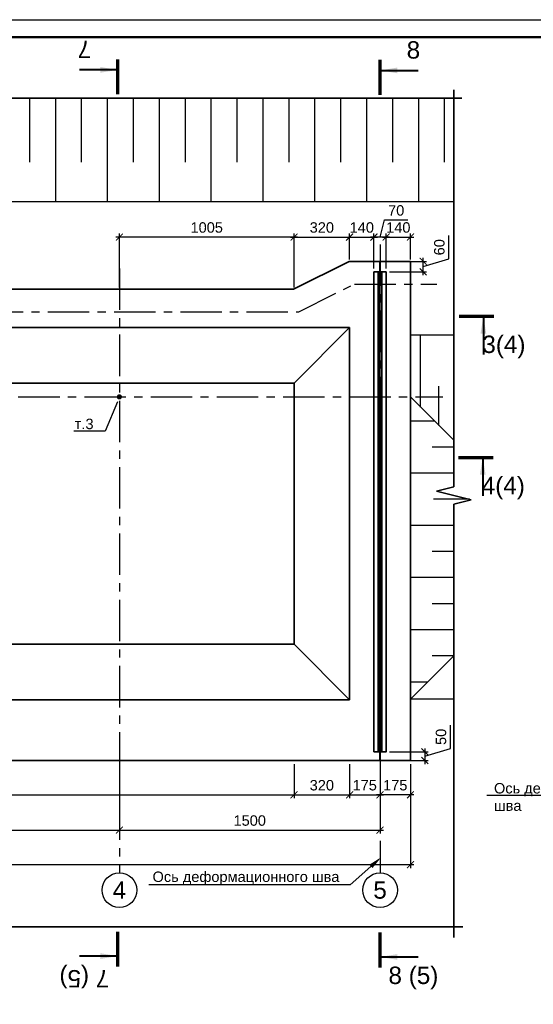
# Model space of a CAD drawing. Header units: millimetres. Extents: x -695122 to 440517, y 417968 to 574899.
# Tile 10 of 39: x -636420 to -606860, y 516456 to 573070. Entities that reach past the tile are written whole.
import ezdxf
from ezdxf import colors
from ezdxf.entities.mleader import LeaderData, LeaderLine
from ezdxf.enums import TextEntityAlignment as Align
from ezdxf.math import Vec2, Vec3

# ---------------------------------------------------------------- set-up
doc = ezdxf.new("R2010")
doc.units = ezdxf.units.MM
doc.linetypes.add('осевая', pattern=[50.8, 31.75, -6.35, 6.35, -6.35])
for name, color, linetype, lineweight in [('Бетон', 7, 'Continuous', 50), ('ГТО_Разрезы. Сечения.Узлы', 255, 'Continuous', 40), ('Отдел_Заглавные надписи', 7, 'Continuous', 30)]:
    doc.layers.add(name, color=color, linetype=linetype, lineweight=lineweight)
for name, color, linetype in [('Оси', 1, 'осевая'), ('Размеры', 7, 'Continuous'), ('штамп(текст)', 7, 'Continuous')]:
    doc.layers.add(name, color=color, linetype=linetype)
doc.styles.add('arial', font='arial.ttf')
doc.styles.get("Standard").update_dxf_attribs({"font": 'arial.ttf'})
doc.styles.add('аrial', font='arial.ttf')
doc.styles.add('Рогун1', font='arial.ttf')
doc.dimstyles.new('100 мм', dxfattribs={"dimscale": 100, "dimtxt": 3.5, "dimasz": 2, "dimexe": 1, "dimexo": 1, "dimgap": 1.2, "dimtad": 1, "dimdec": 0, "dimlfac": 0.1, "dimrnd": 0.0001, "dimtxsty": 'Рогун1', "dimblk": 'ARCHTICK', "dimcen": 2.5, "dimdle": 1, "dimaunit": 1, "dimadec": 1, "dimazin": 0, "dimtfac": 1, "dimtdec": 0, "dimtmove": 1, "dimatfit": 3, "dimldrblk": 'ARCHTICK', "dimfxl": 1, "dimtfill": 1, "dimarcsym": 0})
doc.dimstyles.new('hren115', dxfattribs={"dimtxt": 0.3, "dimasz": 3, "dimexe": 0.18, "dimexo": 0.0625, "dimgap": 0.1, "dimtad": 2, "dimtih": 1, "dimtoh": 1, "dimdec": 4, "dimzin": 0, "dimdsep": 46, "dimtxsty": 'arial', "dimcen": 0, "dimclrt": 256, "dimadec": 0, "dimazin": 0, "dimtfac": 1, "dimtdec": 4, "dimtofl": 0, "dimtmove": 1, "dimatfit": 0, "dimfxl": 1, "dimtolj": 1, "dimtzin": 0, "dimarcsym": 1})

# ---------------------------------------------------------------- blocks, each defined once
blk = doc.blocks.new('котцувлцув3')
for points in [[(242705, 527977), (208554, 527977), (208304, 528977), (207804, 526977), (207554, 527977), (163083, 527977), (207554, 527977), (207804, 526977), (208304, 528977), (208554, 527977)], [(242240, 528464), (242240, 505644), (241240, 505394), (243240, 504894), (242240, 504644), (242240, 479729), (242240, 504644), (243240, 504894), (241240, 505394), (242240, 505644)]]:
    blk.add_lwpolyline(points, close=True)
for points in [[(217842, 524298), (217842, 527977)], [(219334, 522049), (219334, 527977)], [(220826, 524298), (220826, 527977)], [(222319, 522049), (222319, 527977)], [(223811, 524298), (223811, 527977)], [(225303, 522049), (225303, 527977)], [(226795, 524298), (226795, 527977)], [(228287, 522049), (228287, 527977)], [(229779, 524298), (229779, 527977)], [(231272, 522049), (231272, 527977)], [(232764, 524298), (232764, 527977)], [(234256, 522049), (234256, 527977)], [(235748, 524298), (235748, 527977)], [(237240, 522049), (237240, 527977)], [(238733, 524298), (238733, 527977)], [(240225, 522049), (240225, 527977)], [(241717, 524298), (241717, 527977)], [(170950, 522049), (242240, 522049)], [(242240, 514348), (239750, 514348)], [(240335, 510223), (240335, 514348)], [(241392, 509167), (241392, 511422)], [(239750, 510808), (242240, 508320), (242240, 506315)], [(241141, 509418), (239750, 509418)], [(242240, 507918), (240995, 507918)], [(242240, 506418), (239750, 506418)], [(243141, 504918), (241084, 504918)], [(242240, 504644), (242240, 496628)], [(242240, 503418), (239750, 503418)], [(242240, 501918), (240995, 501918)], [(242240, 500418), (239750, 500418)], [(242240, 498918), (240995, 498918)], [(242240, 497418), (239750, 497418)], [(239750, 493428), (242240, 495918)], [(242240, 495918), (240995, 495918)], [(239750, 494418), (240740, 494418)], [(242240, 493428), (239750, 493428)]]:
    blk.add_lwpolyline(points)
at = {"linetype": 'Continuous', "ltscale": 100}
blk.add_lwpolyline([(242771, 480344), (208554, 480344), (208304, 481344), (207804, 479344), (207554, 480344), (163093, 480344), (207554, 480344), (207804, 479344), (208304, 481344), (208554, 480344)], close=True, dxfattribs=at)
blk = doc.blocks.new('_ArchTick')
at = {"color": 0, "linetype": 'ByBlock', "const_width": 0.15}
blk.add_lwpolyline([(-0.5, -0.5), (0.5, 0.5)], dxfattribs=at)
blk = doc.blocks.new('*D224')
at = {"layer": 'Defpoints', "color": 0, "transparency": 16777216}
for p in [(-645681, 530472), (-630681, 530472), (-630681, 526472)]:
    blk.add_point(p, dxfattribs=at)
at = {"layer": 'Размеры', "color": 0, "lineweight": -2, "transparency": 16777216}
for p, q in [((-645681, 530272), (-645681, 526272)), ((-630681, 530272), (-630681, 526272)), ((-645881, 526472), (-630481, 526472))]:
    blk.add_line(p, q, dxfattribs=at)
at = {"layer": 'Размеры', "color": 0, "lineweight": -2, "transparency": 16777216, "xscale": 400, "yscale": 400, "zscale": 400, "rotation": 180}
blk.add_blockref('_ArchTick', (-645681, 526472), dxfattribs=at)
at = {"layer": 'Размеры', "color": 0, "lineweight": -2, "transparency": 16777216, "xscale": 400, "yscale": 400, "zscale": 400}
blk.add_blockref('_ArchTick', (-630681, 526472), dxfattribs=at)
at = {"layer": 'Размеры', "color": 0, "transparency": 16777216, "insert": (-638181, 527019), "char_height": 600, "attachment_point": 5, "style": 'Рогун1'}
blk.add_mtext('1500', dxfattribs=at)
blk = doc.blocks.new('*D282')
at = {"layer": 'Defpoints', "color": 0, "transparency": 16777216}
for p in [(-615681, 552559), (-630681, 530472), (-615681, 526472)]:
    blk.add_point(p, dxfattribs=at)
at = {"layer": 'Размеры', "color": 0, "lineweight": -2, "transparency": 16777216}
for p, q in [((-615681, 552359), (-615681, 526272)), ((-630681, 530272), (-630681, 526272)), ((-630881, 526472), (-615481, 526472))]:
    blk.add_line(p, q, dxfattribs=at)
at = {"layer": 'Размеры', "color": 0, "lineweight": -2, "transparency": 16777216, "xscale": 400, "yscale": 400, "zscale": 400, "rotation": 180}
blk.add_blockref('_ArchTick', (-630681, 526472), dxfattribs=at)
at = {"layer": 'Размеры', "color": 0, "lineweight": -2, "transparency": 16777216, "xscale": 400, "yscale": 400, "zscale": 400}
blk.add_blockref('_ArchTick', (-615681, 526472), dxfattribs=at)
at = {"layer": 'Размеры', "color": 0, "transparency": 16777216, "insert": (-623181, 527019), "char_height": 600, "attachment_point": 5, "style": 'Рогун1'}
blk.add_mtext('1500', dxfattribs=at)
blk = doc.blocks.new('*D225')
at = {"layer": 'Defpoints', "color": 0, "transparency": 16777216}
for p in [(-676631, 530472), (-613931, 530472), (-613931, 524487)]:
    blk.add_point(p, dxfattribs=at)
at = {"layer": 'Размеры', "color": 0, "lineweight": -2, "transparency": 16777216}
for p, q in [((-676631, 530272), (-676631, 524287)), ((-613931, 530272), (-613931, 524287)), ((-676831, 524487), (-613731, 524487))]:
    blk.add_line(p, q, dxfattribs=at)
at = {"layer": 'Размеры', "color": 0, "lineweight": -2, "transparency": 16777216, "xscale": 400, "yscale": 400, "zscale": 400, "rotation": 180}
blk.add_blockref('_ArchTick', (-676631, 524487), dxfattribs=at)
at = {"layer": 'Размеры', "color": 0, "lineweight": -2, "transparency": 16777216, "xscale": 400, "yscale": 400, "zscale": 400}
blk.add_blockref('_ArchTick', (-613931, 524487), dxfattribs=at)
at = {"layer": 'Размеры', "color": 0, "transparency": 16777216, "insert": (-645281, 525033), "char_height": 600, "attachment_point": 5, "style": 'Рогун1'}
blk.add_mtext('6270', dxfattribs=at)
blk = doc.blocks.new('*D285')
at = {"layer": 'Defpoints', "color": 0, "transparency": 16777216}
for p in [(-675681, 530472), (-620631, 530472), (-620631, 528502)]:
    blk.add_point(p, dxfattribs=at)
at = {"layer": 'Размеры', "color": 0, "lineweight": -2, "transparency": 16777216}
for p, q in [((-675681, 530272), (-675681, 528302)), ((-620631, 530272), (-620631, 528302)), ((-675881, 528502), (-620431, 528502))]:
    blk.add_line(p, q, dxfattribs=at)
at = {"layer": 'Размеры', "color": 0, "lineweight": -2, "transparency": 16777216, "xscale": 400, "yscale": 400, "zscale": 400, "rotation": 180}
blk.add_blockref('_ArchTick', (-675681, 528502), dxfattribs=at)
at = {"layer": 'Размеры', "color": 0, "lineweight": -2, "transparency": 16777216, "xscale": 400, "yscale": 400, "zscale": 400}
blk.add_blockref('_ArchTick', (-620631, 528502), dxfattribs=at)
at = {"layer": 'Размеры', "color": 0, "transparency": 16777216, "insert": (-648156, 529049), "char_height": 600, "attachment_point": 5, "style": 'Рогун1'}
blk.add_mtext('5505', dxfattribs=at)
blk = doc.blocks.new('*D228')
at = {"layer": 'Defpoints', "color": 0, "transparency": 16777216}
for p in [(-616031, 560572), (-617431, 559072), (-616031, 558572)]:
    blk.add_point(p, dxfattribs=at)
at = {"layer": 'Размеры', "color": 0, "lineweight": -2, "transparency": 16777216}
for p, q in [((-617631, 560572), (-615831, 560572)), ((-617431, 559272), (-617431, 560772)), ((-616031, 558772), (-616031, 560772))]:
    blk.add_line(p, q, dxfattribs=at)
at = {"layer": 'Размеры', "color": 0, "lineweight": -2, "transparency": 16777216, "xscale": 400, "yscale": 400, "zscale": 400, "rotation": 180}
blk.add_blockref('_ArchTick', (-617431, 560572), dxfattribs=at)
at = {"layer": 'Размеры', "color": 0, "lineweight": -2, "transparency": 16777216, "xscale": 400, "yscale": 400, "zscale": 400}
blk.add_blockref('_ArchTick', (-616031, 560572), dxfattribs=at)
at = {"layer": 'Размеры', "color": 0, "transparency": 16777216, "insert": (-616731, 561119), "char_height": 600, "attachment_point": 5, "style": 'Рогун1'}
blk.add_mtext('140', dxfattribs=at)
blk = doc.blocks.new('*D229')
at = {"layer": 'Defpoints', "color": 0, "transparency": 16777216}
for p in [(-617431, 560572), (-617431, 559072), (-620631, 557472)]:
    blk.add_point(p, dxfattribs=at)
at = {"layer": 'Размеры', "color": 0, "lineweight": -2, "transparency": 16777216}
for p, q in [((-620831, 560572), (-617231, 560572)), ((-620631, 557672), (-620631, 560772)), ((-617431, 559272), (-617431, 560772))]:
    blk.add_line(p, q, dxfattribs=at)
at = {"layer": 'Размеры', "color": 0, "lineweight": -2, "transparency": 16777216, "xscale": 400, "yscale": 400, "zscale": 400, "rotation": 180}
blk.add_blockref('_ArchTick', (-620631, 560572), dxfattribs=at)
at = {"layer": 'Размеры', "color": 0, "lineweight": -2, "transparency": 16777216, "xscale": 400, "yscale": 400, "zscale": 400}
blk.add_blockref('_ArchTick', (-617431, 560572), dxfattribs=at)
at = {"layer": 'Размеры', "color": 0, "transparency": 16777216, "insert": (-619031, 561119), "char_height": 600, "attachment_point": 5, "style": 'Рогун1'}
blk.add_mtext('320', dxfattribs=at)
blk = doc.blocks.new('*D287')
at = {"layer": 'Defpoints', "color": 0, "transparency": 16777216}
for p in [(-630681, 560572), (-630681, 557472), (-620631, 557472)]:
    blk.add_point(p, dxfattribs=at)
at = {"layer": 'Размеры', "color": 0, "lineweight": -2, "transparency": 16777216}
for p, q in [((-620431, 560572), (-630881, 560572)), ((-630681, 557672), (-630681, 560772)), ((-620631, 557672), (-620631, 560772))]:
    blk.add_line(p, q, dxfattribs=at)
at = {"layer": 'Размеры', "color": 0, "lineweight": -2, "transparency": 16777216, "xscale": 400, "yscale": 400, "zscale": 400, "rotation": 180}
blk.add_blockref('_ArchTick', (-630681, 560572), dxfattribs=at)
at = {"layer": 'Размеры', "color": 0, "lineweight": -2, "transparency": 16777216, "xscale": 400, "yscale": 400, "zscale": 400}
blk.add_blockref('_ArchTick', (-620631, 560572), dxfattribs=at)
at = {"layer": 'Размеры', "color": 0, "transparency": 16777216, "insert": (-625656, 561119), "char_height": 600, "attachment_point": 5, "style": 'Рогун1'}
blk.add_mtext('1005', dxfattribs=at)
blk = doc.blocks.new('*D230')
at = {"layer": 'Defpoints', "color": 0, "transparency": 16777216}
for p in [(-620631, 530472), (-617431, 530472), (-617431, 528502)]:
    blk.add_point(p, dxfattribs=at)
at = {"layer": 'Размеры', "color": 0, "lineweight": -2, "transparency": 16777216}
for p, q in [((-620631, 530272), (-620631, 528302)), ((-617431, 530272), (-617431, 528302)), ((-620831, 528502), (-617231, 528502))]:
    blk.add_line(p, q, dxfattribs=at)
at = {"layer": 'Размеры', "color": 0, "lineweight": -2, "transparency": 16777216, "xscale": 400, "yscale": 400, "zscale": 400, "rotation": 180}
blk.add_blockref('_ArchTick', (-620631, 528502), dxfattribs=at)
at = {"layer": 'Размеры', "color": 0, "lineweight": -2, "transparency": 16777216, "xscale": 400, "yscale": 400, "zscale": 400}
blk.add_blockref('_ArchTick', (-617431, 528502), dxfattribs=at)
at = {"layer": 'Размеры', "color": 0, "transparency": 16777216, "insert": (-619031, 529049), "char_height": 600, "attachment_point": 5, "style": 'Рогун1'}
blk.add_mtext('320', dxfattribs=at)
blk = doc.blocks.new('*D231')
at = {"layer": 'Defpoints', "color": 0, "transparency": 16777216}
for p in [(-617431, 530472), (-615681, 530472), (-615681, 528502)]:
    blk.add_point(p, dxfattribs=at)
at = {"layer": 'Размеры', "color": 0, "lineweight": -2, "transparency": 16777216}
for p, q in [((-617431, 530272), (-617431, 528302)), ((-615681, 530272), (-615681, 528302)), ((-617631, 528502), (-615481, 528502))]:
    blk.add_line(p, q, dxfattribs=at)
at = {"layer": 'Размеры', "color": 0, "lineweight": -2, "transparency": 16777216, "xscale": 400, "yscale": 400, "zscale": 400, "rotation": 180}
blk.add_blockref('_ArchTick', (-617431, 528502), dxfattribs=at)
at = {"layer": 'Размеры', "color": 0, "lineweight": -2, "transparency": 16777216, "xscale": 400, "yscale": 400, "zscale": 400}
blk.add_blockref('_ArchTick', (-615681, 528502), dxfattribs=at)
at = {"layer": 'Размеры', "color": 0, "transparency": 16777216, "insert": (-616563, 529049), "char_height": 600, "attachment_point": 5, "style": 'Рогун1'}
blk.add_mtext('175', dxfattribs=at)
blk = doc.blocks.new('*D271')
at = {"layer": 'Defpoints', "color": 0, "transparency": 16777216}
for p in [(-615681, 530472), (-613931, 530472), (-615681, 528502)]:
    blk.add_point(p, dxfattribs=at)
at = {"layer": 'Размеры', "color": 0, "lineweight": -2, "transparency": 16777216}
for p, q in [((-615681, 530272), (-615681, 528302)), ((-613931, 530272), (-613931, 528302)), ((-613731, 528502), (-615881, 528502))]:
    blk.add_line(p, q, dxfattribs=at)
at = {"layer": 'Размеры', "color": 0, "lineweight": -2, "transparency": 16777216, "xscale": 400, "yscale": 400, "zscale": 400, "rotation": 180}
blk.add_blockref('_ArchTick', (-615681, 528502), dxfattribs=at)
at = {"layer": 'Размеры', "color": 0, "lineweight": -2, "transparency": 16777216, "xscale": 400, "yscale": 400, "zscale": 400}
blk.add_blockref('_ArchTick', (-613931, 528502), dxfattribs=at)
at = {"layer": 'Размеры', "color": 0, "transparency": 16777216, "insert": (-614806, 529049), "char_height": 600, "attachment_point": 5, "style": 'Рогун1'}
blk.add_mtext('175', dxfattribs=at)
blk = doc.blocks.new('_Dot')
at = {"color": 0, "linetype": 'ByBlock', "const_width": 0.5}
blk.add_lwpolyline([(-0.25, 0, 1), (0.25, 0, 1)], format="xyb", close=True, dxfattribs=at)
blk = doc.blocks.new('*D267')
at = {"layer": 'Defpoints', "color": 0, "transparency": 16777216}
for p in [(-615331, 559172), (-613200, 559172), (-615331, 558572)]:
    blk.add_point(p, dxfattribs=at)
at = {"layer": 'Размеры', "color": 0, "lineweight": -2, "transparency": 16777216}
for p, q in [((-611721, 559316), (-611721, 560657)), ((-613200, 558372), (-613200, 559372)), ((-615131, 559172), (-613000, 559172)), ((-613200, 558872), (-611721, 559316)), ((-615131, 558572), (-613000, 558572))]:
    blk.add_line(p, q, dxfattribs=at)
at = {"layer": 'Размеры', "color": 0, "lineweight": -2, "transparency": 16777216, "xscale": 400, "yscale": 400, "zscale": 400}
for p, rotation in [((-613200, 559172), 90), ((-613200, 558572), 270)]:
    blk.add_blockref('_ArchTick', p, dxfattribs=dict(at, rotation=rotation))
at = {"layer": 'Размеры', "color": 0, "transparency": 16777216, "insert": (-612267, 559986), "char_height": 600, "attachment_point": 5, "rotation": 90, "style": 'Рогун1'}
blk.add_mtext('60', dxfattribs=at)
blk = doc.blocks.new('*D268')
at = {"layer": 'Defpoints', "color": 0, "transparency": 16777216}
for p in [(-616031, 560572), (-616031, 558572), (-615331, 558572)]:
    blk.add_point(p, dxfattribs=at)
at = {"layer": 'Размеры', "color": 0, "lineweight": -2, "transparency": 16777216}
for p, q in [((-615681, 560572), (-615418, 561554)), ((-615418, 561554), (-614085, 561554)), ((-615131, 560572), (-616231, 560572)), ((-616031, 558772), (-616031, 560772)), ((-615331, 558772), (-615331, 560772))]:
    blk.add_line(p, q, dxfattribs=at)
at = {"layer": 'Размеры', "color": 0, "lineweight": -2, "transparency": 16777216, "xscale": 400, "yscale": 400, "zscale": 400, "rotation": 180}
blk.add_blockref('_ArchTick', (-616031, 560572), dxfattribs=at)
at = {"layer": 'Размеры', "color": 0, "lineweight": -2, "transparency": 16777216, "xscale": 400, "yscale": 400, "zscale": 400}
blk.add_blockref('_ArchTick', (-615331, 560572), dxfattribs=at)
at = {"layer": 'Размеры', "color": 0, "transparency": 16777216, "insert": (-614752, 562100), "char_height": 600, "attachment_point": 5, "style": 'Рогун1'}
blk.add_mtext('70', dxfattribs=at)
blk = doc.blocks.new('*D196')
at = {"layer": 'Defpoints', "color": 0, "transparency": 16777216}
for p in [(-613931, 560573), (-615331, 559072), (-613931, 559072)]:
    blk.add_point(p, dxfattribs=at)
at = {"layer": 'Размеры', "color": 0, "lineweight": -2, "transparency": 16777216}
for p, q in [((-615531, 560573), (-613731, 560573)), ((-615331, 559272), (-615331, 560773)), ((-613931, 559272), (-613931, 560773))]:
    blk.add_line(p, q, dxfattribs=at)
at = {"layer": 'Размеры', "color": 0, "lineweight": -2, "transparency": 16777216, "xscale": 400, "yscale": 400, "zscale": 400, "rotation": 180}
blk.add_blockref('_ArchTick', (-615331, 560573), dxfattribs=at)
at = {"layer": 'Размеры', "color": 0, "lineweight": -2, "transparency": 16777216, "xscale": 400, "yscale": 400, "zscale": 400}
blk.add_blockref('_ArchTick', (-613931, 560573), dxfattribs=at)
at = {"layer": 'Размеры', "color": 0, "transparency": 16777216, "insert": (-614631, 561120), "char_height": 600, "attachment_point": 5, "style": 'Рогун1'}
blk.add_mtext('140', dxfattribs=at)
blk = doc.blocks.new('*D269')
at = {"layer": 'Defpoints', "color": 0, "transparency": 16777216}
for p in [(-615331, 530972), (-615331, 530472), (-613104, 530472)]:
    blk.add_point(p, dxfattribs=at)
at = {"layer": 'Размеры', "color": 0, "lineweight": -2, "transparency": 16777216}
for p, q in [((-611625, 531166), (-611625, 532503)), ((-613104, 531172), (-613104, 530272)), ((-613104, 530722), (-611625, 531166)), ((-615131, 530972), (-612904, 530972)), ((-615131, 530472), (-612904, 530472))]:
    blk.add_line(p, q, dxfattribs=at)
at = {"layer": 'Размеры', "color": 0, "lineweight": -2, "transparency": 16777216, "xscale": 400, "yscale": 400, "zscale": 400}
for p, rotation in [((-613104, 530972), 90), ((-613104, 530472), 270)]:
    blk.add_blockref('_ArchTick', p, dxfattribs=dict(at, rotation=rotation))
at = {"layer": 'Размеры', "color": 0, "transparency": 16777216, "insert": (-612171, 531835), "char_height": 600, "attachment_point": 5, "rotation": 90, "style": 'Рогун1'}
blk.add_mtext('50', dxfattribs=at)
blk = doc.blocks.new('*U145')
blk.add_lwpolyline([(5, -5), (-836, -5), (-836, 589), (5, 589)], close=True)
at = {"lineweight": 50}
blk.add_lwpolyline([(0, 0), (-816, 0), (-816, 584), (0, 584)], close=True, dxfattribs=at)
at = {"style": 'arial'}
blk.add_attdef('ФОРМАТ', (-36, -3.63), '', height=2.5, dxfattribs=at)
at = {"layer": 'штамп(текст)', "style": 'arial', "flags": 4}
for tag, height, p in [('Номер', 5, (-60.62, 47.59)), ('Стадия', 3.5, (-42.7, 18.69)), ('Лист', 3.5, (-27.97, 18.69)), ('Листов', 3.5, (-9.45, 18.69)), ('Отдел', 1.8, (-23.21, 1.04)), ('Год', 1.8, (-6.88, 1.05))]:
    blk.add_attdef(tag, text='', height=height, dxfattribs=at).set_placement(p, align=Align.CENTER)
at = {"layer": 'штамп(текст)', "lineweight": 30, "flags": 104}
blk.add_attdef('Объект', text='', height=3.5, dxfattribs=at).set_placement((-60.79, 42), align=Align.TOP_CENTER)
at = {"layer": 'штамп(текст)', "style": 'arial', "flags": 4}
for tag, p in [('Разраб', (-164.12, 26.34)), ('Пров', (-164.12, 21.4)), ('Утвердил1', (-184.87, 11.1)), ('Нач.отд', (-164.12, 10.85)), ('Нк', (-164.12, 6.4)), ('Утвердил', (-184.87, 0.96)), ('ФИО_утв', (-164.12, 1.09))]:
    blk.add_attdef(tag, p, '', height=2.5, dxfattribs=at)
at = {"layer": 'штамп(текст)', "lineweight": 30, "flags": 104}
for tag, p in [('Комплект', (-84.04, 22.95)), ('НазваниеЛиста', (-84.91, 8.24))]:
    blk.add_attdef(tag, text='', height=3.5, dxfattribs=at).set_placement(p, align=Align.MIDDLE_CENTER)
blk = doc.blocks.new('*U36')
at = {"color": 7, "lineweight": 70, "ltscale": 100}
blk.add_line((343.41, 0), (353.41, 0), dxfattribs=at)
at = {"color": 0, "ltscale": 100, "style": 'аrial', "flags": 8}
blk.add_attdef('M', text='', height=5, dxfattribs=at).set_placement((356.31, -8.69), align=Align.MIDDLE)
at = {"ltscale": 100, "style": 'аrial', "flags": 8}
blk.add_attdef('M1', text='', height=5, dxfattribs=at).set_placement((364.53, -8.67), align=Align.MIDDLE)
blk.add_attdef('W', text='', height=5, dxfattribs=at).set_placement((-39.05, -12.65), align=Align.BOTTOM_RIGHT)
at = {"color": 7, "ltscale": 100}
blk.add_leader([(350.41, 0), (350.41, -11)], dimstyle='hren115', override={"dimasz": 5, "dimgap": 0.1, "dimtad": 0, "dimfxl": 1.25, "dimtfillclr": 256}, dxfattribs=at)
blk = doc.blocks.new('*U38')
at = {"color": 7, "lineweight": 70, "ltscale": 100}
blk.add_line((342.05, 0), (352.05, 0), dxfattribs=at)
at = {"color": 0, "ltscale": 100, "style": 'аrial', "flags": 8}
blk.add_attdef('M', text='', height=5, dxfattribs=at).set_placement((354.96, -8.69), align=Align.MIDDLE)
at = {"ltscale": 100, "style": 'аrial', "flags": 8}
blk.add_attdef('M1', text='', height=5, dxfattribs=at).set_placement((363.18, -8.67), align=Align.MIDDLE)
blk.add_attdef('W', text='', height=5, dxfattribs=at).set_placement((-35.19, -12.65), align=Align.BOTTOM_RIGHT)
at = {"color": 7, "ltscale": 100}
blk.add_leader([(349.05, 0), (349.05, -11)], dimstyle='hren115', override={"dimasz": 5, "dimgap": 0.1, "dimtad": 0, "dimfxl": 1.25, "dimtfillclr": 256}, dxfattribs=at)
blk = doc.blocks.new('*U124')
at = {"color": 7, "lineweight": 70, "ltscale": 100}
for p, q in [((0, -114.77), (0, -124.77)), ((0, -365.64), (0, -375.64))]:
    blk.add_line(p, q, dxfattribs=at)
at = {"ltscale": 100, "style": 'аrial', "flags": 8}
for tag, height, p in [('W', 5, (9.6, -111.87)), ('W1', 3.5, (16.84, -149.22)), ('M', 5, (9.6, -378.54))]:
    blk.add_attdef(tag, text='', height=height, dxfattribs=at).set_placement(p, align=Align.MIDDLE)
at = {"color": 7, "ltscale": 100}
for points in [[(0, -117.77), (11, -117.77)], [(0, -372.64), (11, -372.64)]]:
    blk.add_leader(points, dimstyle='hren115', override={"dimasz": 5, "dimgap": 0.1, "dimtad": 0, "dimfxl": 1.25, "dimtfillclr": 256}, dxfattribs=at)
blk = doc.blocks.new('*U125')
at = {"color": 7, "lineweight": 70, "ltscale": 100}
for p, q in [((0, -115.02), (0, -125.02)), ((0, -365.8), (0, -375.8))]:
    blk.add_line(p, q, dxfattribs=at)
at = {"ltscale": 100, "style": 'аrial', "flags": 8}
for tag, height, p in [('W', 5, (9.6, -112.12)), ('W1', 3.5, (16.84, -149.47)), ('M', 5, (9.6, -378.7))]:
    blk.add_attdef(tag, text='', height=height, dxfattribs=at).set_placement(p, align=Align.MIDDLE)
at = {"color": 7, "ltscale": 100}
for points in [[(0, -118.02), (11, -118.02)], [(0, -372.8), (11, -372.8)]]:
    blk.add_leader(points, dimstyle='hren115', override={"dimasz": 5, "dimgap": 0.1, "dimtad": 0, "dimfxl": 1.25, "dimtfillclr": 256}, dxfattribs=at)

msp = doc.modelspace()

# ---------------------------------------------------------------- linework, layer by layer
for centre in [(-630680.8202125, 523021.4433283), (-615680.8202125, 523021.4433283)]:
    msp.add_circle(centre, 1000)
at = {"layer": 'Бетон', "color": 2, "lineweight": 35, "ltscale": 10}
for points in [[(-615695.8202125, 557472.2026676), (-615695.8202125, 559172.2026676), (-617454.42701, 559172.2026676), (-620654.42701, 557572.2026676), (-676630.8202125, 557572.2026684), (-676630.8202125, 530472.2026676), (-615695.8202125, 530472.2026676)], [(-616030.8202125, 530972.2026676), (-616030.8202125, 558572.2026676), (-616030.8202125, 558572.2026676), (-615330.8202125, 558572.2026676), (-615330.8202125, 530972.2026676)]]:
    msp.add_lwpolyline(points, close=True, dxfattribs=at)
at = {"layer": 'Бетон', "color": 3, "lineweight": 35, "ltscale": 10}
for points in [[(-615695.8202125, 559172.2026676), (-613930.8202125, 559172.2026676), (-613930.8202125, 530472.2026676), (-615695.8202125, 530472.2026676)], [(-615780.8202125, 558572.2026676), (-615780.8202125, 530972.2026676)], [(-615580.8202125, 558572.2026676), (-615580.8202125, 530972.2026676)]]:
    msp.add_lwpolyline(points, dxfattribs=at)
at = {"layer": 'Бетон', "color": 2, "lineweight": 35, "ltscale": 10}
for points in [[(-676630.8202125, 555372.2026676), (-619880.8202125, 555372.2026676), (-617430.8202123, 555372.2026676)], [(-617430.8202123, 555372.2026676), (-620630.8202123, 552172.2026676), (-620630.8202123, 537172.2026676), (-617430.8202123, 533972.2026676)], [(-617430.8202123, 555372.2026676), (-617430.8202123, 533972.2026676)], [(-676530.8202125, 552172.2026676), (-620630.8202123, 552172.2026676)], [(-676630.8202125, 537172.2026676), (-620630.8202123, 537172.2026676)], [(-676530.8202125, 533972.2026676), (-617430.8202123, 533972.2026676)]]:
    msp.add_lwpolyline(points, dxfattribs=at)
at = {"layer": 'Оси', "linetype": 'осевая', "ltscale": 75}
msp.add_line((-682219.8696193, 551382.2026676), (-612061.8235707, 551382.2026676), dxfattribs=at)
for points in [[(-615680.8202125, 560149.6020965), (-615680.8202125, 524021.4433283)], [(-630680.8202125, 558771.8418167), (-630680.8202125, 524021.4433283)], [(-684324.043198, 556272.2026662), (-620347.5386391, 556272.2026662), (-617147.5386391, 557872.2026676), (-612421.0010263, 557872.2026676)]]:
    msp.add_lwpolyline(points, dxfattribs=at)

# ---------------------------------------------------------------- block references
at = {"lineweight": -3, "xscale": 200, "yscale": 200, "zscale": 200}
msp.add_blockref('*U145', (-527921.5689022, 455270.221151), dxfattribs=at)
at = {"color": 6}
msp.add_blockref('котцувлцув3', (-853680.4077287, 40573.9786034), dxfattribs=at)
at = {"layer": 'ГТО_Разрезы. Сечения.Узлы'}
ref = msp.add_blockref('*U124', (-615680.8202125, 495624.9827585), dxfattribs=dict(at, xscale=-200, yscale=200, zscale=200, rotation=180))
ref.add_attrib('W', '8 (5)', dxfattribs={"layer": '0', "ltscale": 100, "height": 1000, "style": 'аrial', "flags": 8}).set_placement((-613760.8202125, 517998.653652), align=Align.MIDDLE)
ref.add_attrib('M', '8', dxfattribs={"layer": '0', "ltscale": 100, "height": 1000, "style": 'аrial', "flags": 8}).set_placement((-613760.8202125, 571333.2320097), align=Align.MIDDLE)
ref = msp.add_blockref('*U125', (-630777.4129267, 495624.9827585), dxfattribs=dict(at, xscale=200, yscale=200, zscale=200, rotation=180))
ref.add_attrib('W', '7 (5)', dxfattribs={"layer": '0', "ltscale": 100, "height": 1000, "rotation": 180, "style": 'аrial', "flags": 8}).set_placement((-632697.4129267, 518049.0401779), align=Align.MIDDLE)
ref.add_attrib('M', '7', dxfattribs={"layer": '0', "ltscale": 100, "height": 1000, "rotation": 180, "style": 'аrial', "flags": 8}).set_placement((-632697.4129267, 571364.1719986), align=Align.MIDDLE)
ref = msp.add_blockref('*U36', (-679815.7973745, 556020.5975556), dxfattribs=dict(at, xscale=200, yscale=200, zscale=200))
ref.add_attrib('M', '3(4)', dxfattribs={"layer": '0', "color": 0, "ltscale": 100, "height": 1000, "style": 'аrial', "flags": 8}).set_placement((-608552.9363783, 554281.9524791), align=Align.MIDDLE)
ref = msp.add_blockref('*U38', (-679580.3614327, 547900.9889162), dxfattribs=dict(at, xscale=200, yscale=200, zscale=200))
ref.add_attrib('M', '4(4)', dxfattribs={"layer": '0', "color": 0, "ltscale": 100, "height": 1000, "style": 'аrial', "flags": 8}).set_placement((-608587.9892761, 546162.3438397), align=Align.MIDDLE)

# ---------------------------------------------------------------- texts
at = {"layer": 'Отдел_Заглавные надписи', "char_height": 1000, "width": 974.015395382, "attachment_point": 5, "style": 'arial'}
for s, insert in [('4', (-630680.8202125, 523021.4433283)), ('5', (-615680.8202125, 523021.4433283))]:
    msp.add_mtext(s, dxfattribs=dict(at, insert=insert))

# ---------------------------------------------------------------- dimensions: what is measured, and where the dimension line sits
at = {"layer": 'Размеры'}
for base, p1, p2, picture, middle in [((-616030.8202125, 560572.2026676), (-615330.8202125, 558572.2026676), (-616030.8202125, 558572.2026676), '*D268', (-615177.79943, 561553.5159344)), ((-616030.8202125, 560572.2026676), (-617430.8202123, 559072.2026676), (-616030.8202125, 558572.2026676), '*D228', (-616730.8202124, 560572.2026676)), ((-613930.8202125, 560573.4526676), (-615330.8202125, 559072.2026676), (-613930.8202125, 559072.2026676), '*D196', (-614630.8202125, 560573.4526676)), ((-615680.8202125, 528502.2026676), (-617430.8202123, 530472.2026676), (-615680.8202125, 530472.2026676), '*D231', (-616563.3202124, 528502.2026676)), ((-615680.8202125, 528502.2026676), (-613930.8202125, 530472.2026676), (-615680.8202125, 530472.2026676), '*D271', (-614805.8202125, 528502.2026676))]:
    dim = msp.add_linear_dim(base=base, p1=p1, p2=p2, dimstyle='100 мм', override={"dimscale": 200, "dimtxt": 3, "dimdec": 6, "dimtfill": 0}, dxfattribs=at)
    dim.commit()
    dim.dimension.update_dxf_attribs({"geometry": picture, "text_midpoint": middle, "dimtype": 160})
for base, p1, p2, picture, middle in [((-630680.8202125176, 560572.2026676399), (-620630.8202122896, 557472.2026661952), (-630680.8202125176, 557472.2026676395), '*D287', (-625655.8202124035, 561118.546460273)), ((-617430.8202123, 560572.2026676), (-620630.8202123, 557472.2026662), (-617430.8202123, 559072.2026676), '*D229', (-619030.8202123, 561118.7510987)), ((-615680.8202125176, 526472.2026676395), (-630680.8202125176, 530472.2026676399), (-615680.8202125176, 552559.0060664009), '*D282', (-623180.8202125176, 527018.5464602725)), ((-613930.8202125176, 524486.869017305), (-676630.8202125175, 530472.2026676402), (-613930.8202125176, 530472.2026676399), '*D225', (-645280.8202125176, 525033.212809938)), ((-620630.8202122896, 528502.2026676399), (-675680.8202125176, 530472.2026676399), (-620630.8202122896, 530472.2026676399), '*D285', (-648155.8202124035, 529048.546460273)), ((-630680.8202125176, 526472.2026676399), (-645680.8202125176, 530472.2026676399), (-630680.8202125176, 530472.2026676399), '*D224', (-638180.8202125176, 527018.546460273)), ((-617430.8202123, 528502.2026676), (-620630.8202123, 530472.2026676), (-617430.8202123, 530472.2026676), '*D230', (-619030.8202123, 529048.7510987))]:
    dim = msp.add_linear_dim(base=base, p1=p1, p2=p2, dimstyle='100 мм', override={"dimscale": 200, "dimtxt": 3, "dimdec": 6, "dimtfill": 0}, dxfattribs=at)
    dim.commit()
    dim.dimension.update_dxf_attribs({"geometry": picture, "text_midpoint": middle})
for base, p1, p2, picture, middle in [((-613199.6109971, 559172.2026676), (-615330.8202125, 558572.2026676), (-615330.8202125, 559172.2026676), '*D267', (-612266.9234118, 559555.912081)), ((-613103.7998915, 530472.2026676), (-615330.8202125, 530972.2026676), (-615330.8202125, 530472.2026676), '*D269', (-612171.1123062, 531405.912081))]:
    dim = msp.add_linear_dim(base=base, p1=p1, p2=p2, angle=90, dimstyle='100 мм', override={"dimscale": 200, "dimtxt": 3, "dimdec": 6, "dimtfill": 0}, dxfattribs=at)
    dim.commit()
    dim.dimension.update_dxf_attribs({"geometry": picture, "text_midpoint": middle})

# ---------------------------------------------------------------- leaders
at = {"ltscale": 100}
ml = msp.add_multileader_mtext('Standard', dxfattribs=at)
ml.set_content('т.3', color=256, style='arial')
ml.set_leader_properties()
ml.set_arrow_properties(name='DOT')
ml.build(insert=Vec2(0, 0))
ml.multileader.update_dxf_attribs({"text_left_attachment_type": 6, "text_right_attachment_type": 6, "arrow_head_size": 300})
ctx = ml.context
ctx.base_point, ctx.char_height, ctx.arrow_head_size, ctx.landing_gap_size, ctx.plane_origin = Vec3(-633228.2495607, 549406.4270919), 600, 300, 4, Vec3(-641880.4620564, 565676.0440529)
ctx.left_attachment, ctx.right_attachment, ctx.text_align_type = 6, 6, 1
notes = []
notes.append((ctx, [(1, (1, 1, 0), (-631503.5125184, 549406.4270919), (-1, 0), 687.405528, [(0, [(-630680.8202125, 551382.2026676)], 0, [])])]))
ctx.mtext.insert, ctx.mtext.width, ctx.mtext.defined_height, ctx.mtext.alignment, ctx.mtext.flow_direction = Vec3(-632709.5838036, 550126.4270919), 10035.482987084, 766.5757162, 2, 5
ml = msp.add_multileader_mtext('Standard', dxfattribs=at)
ml.set_content('Ось деформационного шва', color=256, style='arial')
ml.set_leader_properties()
ml.build(insert=Vec2(0, 0))
ml.multileader.update_dxf_attribs({"text_left_attachment_type": 6, "text_right_attachment_type": 6, "arrow_head_size": 800})
ctx = ml.context
ctx.base_point, ctx.char_height, ctx.arrow_head_size, ctx.landing_gap_size, ctx.plane_origin = Vec3(-609127.4920155, 528459.153774), 600, 800, 4, Vec3(-612067.6689768, 545184.4418085)
ctx.left_attachment, ctx.right_attachment = 6, 6
notes.append((ctx, [(1, (1, 1, 0), (-599565.1014942, 528459.153774), (-1, 0), 687.405528, [(0, [(-597998.3856189, 530472.2026676)], 0, [])])]))
ctx.mtext.insert, ctx.mtext.width, ctx.mtext.defined_height, ctx.mtext.flow_direction = Vec3(-609123.4920155, 529179.153774), 9196.169619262, 766.5757162, 5
ml = msp.add_multileader_mtext('Standard', dxfattribs=at)
ml.set_content('Ось деформационного шва', color=256, style='arial')
ml.set_leader_properties()
ml.build(insert=Vec2(0, 0))
ml.multileader.update_dxf_attribs({"text_left_attachment_type": 6, "text_right_attachment_type": 6, "arrow_head_size": 800})
ctx = ml.context
ctx.base_point, ctx.char_height, ctx.arrow_head_size, ctx.landing_gap_size, ctx.plane_origin = Vec3(-628777.4092234, 523324.8903727), 600, 800, 4, Vec3(-625456.6645837, 537877.6404685)
ctx.left_attachment, ctx.right_attachment = 6, 6
notes.append((ctx, [(1, (1, 1, 0), (-617402.7403939, 523324.8903727), (-1, 0), 687.405528, [(0, [(-615606.8558513, 524916.6633862)], 0, [])])]))
ctx.mtext.insert, ctx.mtext.width, ctx.mtext.defined_height, ctx.mtext.flow_direction = Vec3(-628773.4092234, 524091.4660889), 10778.52206062, 766.5757162, 5
for ctx, leaders in notes:
    for number, flags, end, landing, length, lines in leaders:
        leader = LeaderData()
        leader.index, (leader.has_last_leader_line, leader.has_dogleg_vector, leader.attachment_direction) = number, flags
        leader.last_leader_point, leader.dogleg_vector, leader.dogleg_length = Vec3(end), Vec3(landing), length
        for number, points, colour, breaks in lines:
            line = LeaderLine()
            line.index, line.vertices, line.color, line.breaks = number, Vec3.list(points), colors.encode_raw_color(colour), breaks
            leader.lines.append(line)
        ctx.leaders.append(leader)

doc.saveas('drawing.dxf')
